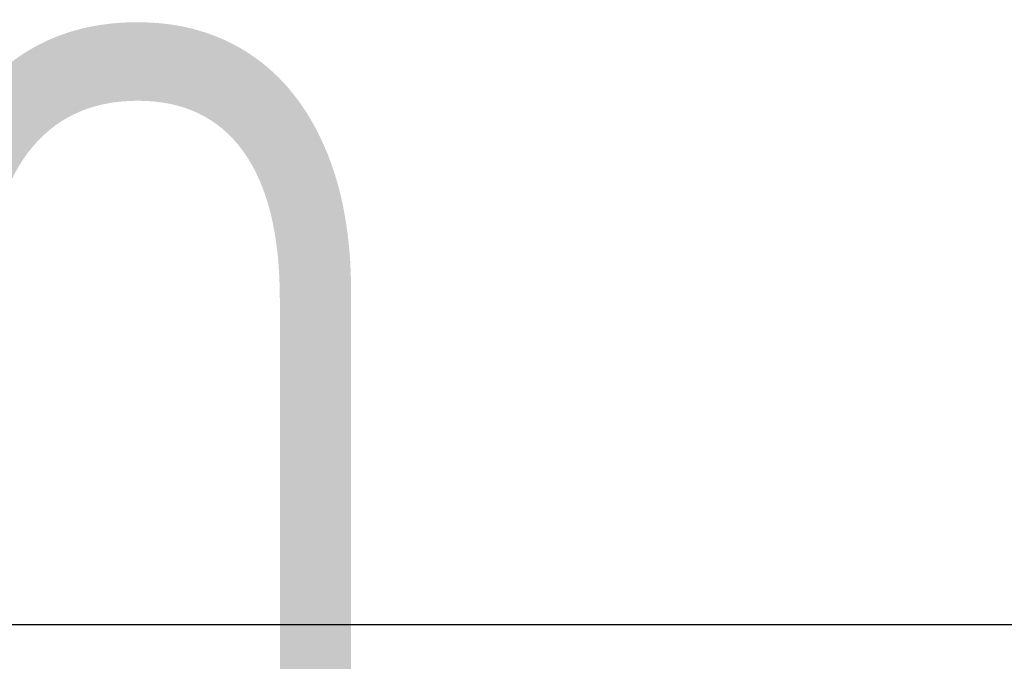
# Model space of a CAD drawing. Header units: millimetres. Extents: x -134 to 755, y -69 to 356.
# Tile 18 of 20: x 17 to 113, y 293 to 356. Entities that reach past the tile are written whole.
import ezdxf
from ezdxf.enums import TextEntityAlignment as Align

# ---------------------------------------------------------------- set-up
doc = ezdxf.new("R2018")
doc.units = ezdxf.units.MM
doc.layers.add('Кромка (ГОСТ)', color=7, linetype='Continuous', lineweight=50)
doc.layers.add('Обозначение (ГОСТ)', color=7, linetype='Continuous', lineweight=25)
doc.styles.get("Standard").update_dxf_attribs({"font": 'GOST Common Italic.ttf'})

# ---------------------------------------------------------------- blocks, each defined once
blk = doc.blocks.new('ГОСТ - Доп. графы 3')
at = {"layer": 'Обозначение (ГОСТ)', "lineweight": 30, "width": 0.8}
blk.add_attdef('ОБОЗНАЧЕНИЕ', text='', height=5, rotation=180, dxfattribs=at).set_placement((34.942, -6.968), align=Align.MIDDLE_CENTER)
blk = doc.blocks.new('Рамки ГОСТ_ граница 297x210')
at = {"layer": 'Кромка (ГОСТ)', "lineweight": 25}
blk.add_line((0, 297), (210, 297), dxfattribs=at)

msp = doc.modelspace()

# ---------------------------------------------------------------- block references
ref = msp.add_blockref('ГОСТ - Доп. графы 3', (20, 292))
lines = msp.add_mtext('\\W0.8000;UD60', dxfattribs={"layer": 'Обозначение (ГОСТ)', "insert": (54.9421, 285.0324), "char_height": 70.124838, "attachment_point": 1, "rotation": 180})
ref.add_attrib('ОБОЗНАЧЕНИЕ', '', (54.9421, 285.0324)).embed_mtext(lines)
msp.add_blockref('Рамки ГОСТ_ граница 297x210', (0, 0))

doc.saveas('drawing.dxf')
